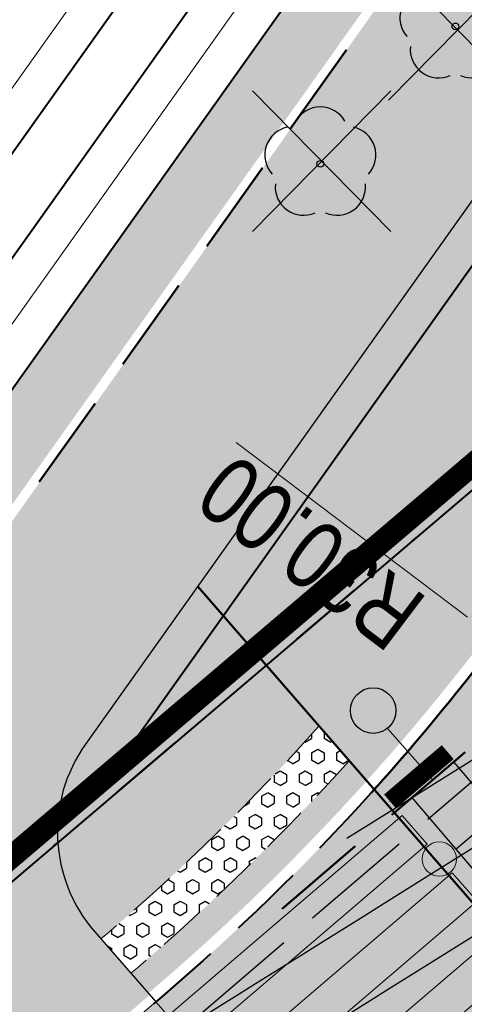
# Model space of a CAD drawing. Header units: metres. Extents: x 7429064 to 7431133, y 5709479 to 5714472.
# Tile 97 of 176: x 7429628 to 7429634, y 5709968 to 5709981. Entities that reach past the tile are written whole.
import ezdxf

# ---------------------------------------------------------------- set-up
doc = ezdxf.new("R2010")
doc.units = ezdxf.units.M
for name, pattern in [('1', [0]), ('12', [3, 1, -1, 0, -1]), ('2_KTJZ01', [2, 1.5, -0.5]), ('3_KTJZ01', [2, 1.5, -0.5]), ('DASHED', [19.05, 12.7, -6.35]), ('DASHED2', [0.375, 0.25, -0.125]), ('HIDDEN', [0.375, 0.25, -0.125])]:
    doc.linetypes.add(name, pattern=pattern)
for name, color, linetype in [('[osw]_istn_oprawy oświetleniowe - demontaż', 5, 'Continuous'), ('_1_Mapa', 7, 'Continuous'), ('_1_X-REFY', 7, 'Continuous'), ('C-TEREN', 7, 'Continuous'), ('zzz.gaHSDomyslna', 7, 'Continuous')]:
    doc.layers.add(name, color=color, linetype=linetype)
doc.layers.add('_Brudnopis', color=22, linetype='Continuous', lineweight=50, plot=False)
for name, color, linetype, lineweight in [('_D_2_HECZ_płytki wypustkowe ostrzegawcze', 30, 'Continuous', 25), ('_D_4_ŚCIEK PRZYKRAWĘŻNIKOWY_2 KOSTKI', 200, 'DASHED', 50), ('_D_7_PAS DROGOWY-LINIA ROZGR TEREN INW', 222, 'HIDDEN', 50), ('_D_8_Wymiary', 7, 'Continuous', 20), ('_skarpy', 84, 'Continuous', 40), ('_wycinka_ZUDP', 1, 'Continuous', 30), ('D_1_KOCIE OCZKA', 7, 'Continuous', 50), ('D_1_LINIA_KRAWĘŻNIK_BET_20_30 WYN 0-2 CM', 5, 'HIDDEN', 40), ('D_1_LINIA_KRAWĘŻNIK_BET_20_30 WYN 12 CM - III', 7, 'Continuous', 50), ('Dr-Krawędż nawierzchni', 250, 'DASHED2', 18), ('gaPoziome', 7, 'Continuous', 30), ('GMINA_L_0', 252, '12', 35), ('KRAWĘŻNIK BETONOWY 12_25 WYN 0 CM', 250, 'DASHED', 50), ('KTJZ_L_0', 252, '2_KTJZ01', 30), ('Ogrodzenia proj', 200, 'OGRODZENIE2', 40), ('skarpa', 82, 'ŚLADY', 20)]:
    doc.layers.add(name, color=color, linetype=linetype, lineweight=lineweight)
doc.layers.add('D_1_LINIA_OBRZEŻE_BET_6x30cm - III', color=24, linetype='Continuous', lineweight=30, transparency=0.3)
for name, color, linetype, lineweight, true_color, transparency in [('D_2_HECZ_CHODNIK_KOSTKA', 7, 'Continuous', 0, 0xf7f588, 0.35), ('D_2_HECZ_JEZDNIA KR3- NOWA KONSTRUKCJA', 7, 'Continuous', 13, 0x99e6ff, 0.3), ('D_2_HECZ_JEZDNIA KR3- NOWA KONSTRUKCJA G4', 7, 'Continuous', 13, 0xbdbdbd, 0.3)]:
    doc.layers.add(name, color=color, linetype=linetype, lineweight=lineweight, true_color=true_color, transparency=transparency)
for name, color, linetype, lineweight, true_color in [('DZIALKA_L_0', 7, '1', 40, 0x008000), ('HECZ DROGI ROWEROWE', 7, 'Continuous', 13, 0xff8a8a), ('OBOP_T_1_a', 7, 'Continuous', 30, 0x008000)]:
    doc.layers.add(name, color=color, linetype=linetype, lineweight=lineweight, true_color=true_color)
doc.styles.add('Styl Arial', font='arial.ttf', dxfattribs={"width": 0.8, "height": 0.9})
doc.linetypes.add('OGRODZENIE2', pattern='A,6.35,-2.54,[132,ltypeshp.shx,S=2.54,R=0,X=-2.54,Y=0],-2.54,25.4', length=36.83)
doc.linetypes.add('ŚLADY', pattern='A,3.81,[130,ltypeshp.shx,S=6.35,R=0,X=0,Y=0],3.81', length=7.62)
doc.dimstyles.new('1_500', dxfattribs={"dimtxt": 0.9, "dimasz": 1, "dimexe": 0.18, "dimexo": 0, "dimgap": 0.2, "dimtad": 4, "dimzin": 0, "dimdsep": 46, "dimtxsty": 'Styl Arial', "dimcen": 0.25, "dimclrd": 256, "dimclre": 256, "dimclrt": 256, "dimazin": 0, "dimtfac": 1, "dimtix": 1, "dimtmove": 1, "dimatfit": 3, "dimfxl": 0.18, "dimtolj": 1, "dimtzin": 0, "dimlwd": -1, "dimlwe": -1, "dimarcsym": 0})

# ---------------------------------------------------------------- blocks, each defined once
blk = doc.blocks.new('A$C59100B2D')
at = {"layer": '_wycinka_ZUDP'}
for points in [[(0.701, -0.7132), (-0.701, 0.7132)], [(-0.7004, -0.7132), (0.701, 0.7132)]]:
    blk.add_lwpolyline(points, dxfattribs=at)
blk = doc.blocks.new('4_OBOP02_01')
at = {"linetype": 'Continuous'}
blk.add_circle((0, 0), 0.045, dxfattribs=at)
for centre, start, end in [((0, 0.375), 30.1401, 149.8599), ((-0.357, 0.116), 102.1445, 221.86), ((0.357, 0.116), 318.14, 77.8555), ((-0.22, -0.303), 174.1482, 293.8542), ((0.22, -0.303), 246.1458, 5.8518)]:
    blk.add_arc(centre, 0.375, start, end, dxfattribs=at)
blk = doc.blocks.new('X-ref_MDCP_Szara')
at = {"layer": 'DZIALKA_L_0', "linetype": '1'}
blk.add_line((7429660.24, 5709996.55), (7429435.86, 5709805.65), dxfattribs=at)
at = {"layer": 'GMINA_L_0', "linetype": '12'}
blk.add_line((7429435.86, 5709805.65), (7429660.24, 5709996.55), dxfattribs=at)
at = {"layer": 'KTJZ_L_0', "linetype": '3_KTJZ01'}
blk.add_line((7429619.9, 5709958.3), (7429642.8, 5709977.93), dxfattribs=at)
at = {"layer": 'OBOP_T_1_a'}
for p in [(7429633.93, 5709980.46), (7429632.15, 5709978.65)]:
    blk.add_blockref('4_OBOP02_01', p, dxfattribs=at)
blk = doc.blocks.new('gaHSPos')
at = {"color": 0, "linetype": 'Continuous', "lineweight": 0}
blk.add_point((0, 0), dxfattribs=at)
blk = doc.blocks.new('*U287')
at = {"layer": 'zzz.gaHSDomyslna', "color": 140}
blk.add_lwpolyline([(0, 0, 0.24, 0.24, 0), (0.76, 0.65, 0.24, 0.24, 0)], format="xyseb", dxfattribs=at)
at = {"color": 140}
blk.add_blockref('gaHSPos', (0, 0), dxfattribs=at)
blk = doc.blocks.new('*U288')
at = {"linetype": 'Continuous', "lineweight": 0}
h = blk.add_hatch(color=0, dxfattribs=at)
edge = h.paths.add_edge_path()
edge.add_ellipse((-0.228, 0.39), major_axis=(0, 0.39), ratio=0.333333, start_angle=339.1791, end_angle=685.9352)
edge.add_line((-0.155, 0.713), (-0.151, 0.752))
edge.add_line((-0.151, 0.752), (0.003, 0.445))
edge.add_arc((-0.011, 0.437), 0.016, 0, 26.5651, ccw=False)
edge.add_line((0.005, 0.437), (0.005, 0.276))
edge.add_arc((0.021, 0.276), 0.016, 180, 270)
edge.add_line((0.021, 0.26), (0.049, 0.26))
edge.add_arc((0.049, 0.276), 0.016, 270, 290.3551)
edge.add_line((0.055, 0.261), (0.103, 0.279))
edge.add_ellipse((0.227, 0.39), major_axis=(0, 0.39), ratio=0.333333, start_angle=106.5707, end_angle=378.3144)
edge.add_line((0.187, 0.76), (0.14, 0.987))
edge.add_line((0.14, 0.987), (0.163, 1.147))
edge.add_line((0.163, 1.147), (0.167, 1.147))
edge.add_line((0.167, 1.147), (0.176, 1.175))
edge.add_line((0.176, 1.175), (0.176, 1.211))
edge.add_line((0.176, 1.211), (0.093, 1.211))
edge.add_line((0.093, 1.211), (0.089, 1.175))
edge.add_line((0.089, 1.175), (0.132, 1.147))
edge.add_line((0.132, 1.147), (0.12, 1.067))
edge.add_line((0.12, 1.067), (-0.117, 1.067))
edge.add_line((-0.117, 1.067), (-0.103, 1.191))
edge.add_spline(control_points=[(-0.103, 1.191), (-0.102, 1.195), (-0.095, 1.208), (-0.078, 1.21), (-0.065, 1.211)], knot_values=[0, 0, 0, 0, 0.02025, 0.071822, 0.071822, 0.071822, 0.071822], degree=3, periodic=0)
edge.add_line((-0.065, 1.211), (-0.033, 1.211))
edge.add_line((-0.033, 1.211), (-0.033, 1.3))
edge.add_line((-0.033, 1.3), (-0.085, 1.3))
edge.add_spline(control_points=[(-0.085, 1.3), (-0.091, 1.299), (-0.097, 1.296), (-0.102, 1.293)], knot_values=[0.067484, 0.067484, 0.067484, 0.067484, 0.093736, 0.093736, 0.093736, 0.093736], degree=3, periodic=0)
edge.add_arc((-0.075, 1.247), 0.0531, 120.1379, 168.8933)
edge.add_line((-0.127, 1.257), (-0.181, 0.755))
h.paths.add_polyline_path([(-0.127, 0.975), (0.107, 0.975), (0.032, 0.455), (-0.144, 0.809)], flags=16)
edge = h.paths.add_edge_path(flags=16)
edge.add_ellipse((-0.228, 0.39), major_axis=(0, -0.292), ratio=0.350072, start_angle=159.1526, end_angle=502.0815, ccw=False)
edge.add_line((-0.191, 0.663), (-0.211, 0.477))
edge.add_arc((-0.219, 0.478), 0.00832, 322.797, 353.8856, ccw=False)
edge.add_line((-0.213, 0.473), (-0.234, 0.446))
edge.add_arc((-0.215, 0.431), 0.0237, 142.797, 180)
edge.add_line((-0.238, 0.431), (-0.238, 0.371))
edge.add_arc((-0.23, 0.371), 0.00832, 180, 270)
edge.add_line((-0.23, 0.363), (-0.225, 0.363))
edge.add_arc((-0.225, 0.371), 0.00832, 270, 333.0195)
edge.add_spline(control_points=[(-0.217, 0.367), (-0.21, 0.383), (-0.195, 0.411), (-0.184, 0.442), (-0.182, 0.457), (-0.182, 0.458)], knot_values=[0.007888, 0.007888, 0.007888, 0.007888, 0.089431, 0.152858, 0.158023, 0.158023, 0.158023, 0.158023], degree=3, periodic=0)
edge.add_line((-0.182, 0.458), (-0.165, 0.621))
edge = h.paths.add_edge_path(flags=16)
edge.add_line((0.127, 0.896), (0.162, 0.727))
edge.add_ellipse((0.227, 0.39), major_axis=(0, 0.39), ratio=0.333333, start_angle=390.3444, end_angle=440.4059)
edge.add_line((0.099, 0.455), (0.064, 0.455))
edge.add_line((0.064, 0.455), (0.127, 0.896))
edge = h.paths.add_edge_path(flags=16)
edge.add_ellipse((0.227, 0.39), major_axis=(0, -0.292), ratio=0.350072, start_angle=290.1309, end_angle=617.1604, ccw=False)
edge.add_line((0.131, 0.289), (0.227, 0.325))
edge.add_arc((0.181, 0.387), 0.0774, 307.1318, 362.4334)
edge.add_line((0.258, 0.39), (0.258, 0.439))
edge.add_arc((0.242, 0.439), 0.016, 0, 90)
edge.add_line((0.242, 0.455), (0.128, 0.455))
blk = doc.blocks.new('*U216')
at = {"layer": 'zzz.gaHSDomyslna'}
for color, points in [(140, [(0.829, 8.272), (-2.636, 5.306), (-2.308, 4.929), (1.158, 7.895)]), (140, [(1.486, 7.518), (-1.979, 4.552), (-1.65, 4.176), (1.815, 7.141)]), (140, [(2.144, 6.764), (-1.322, 3.799), (-0.993, 3.422), (2.472, 6.388)]), (140, [(2.801, 6.011), (-0.665, 3.045), (-0.336, 2.668), (3.129, 5.634)]), (1, [(1.519, 1.3), (-2.418, 5.816), (-3.937, 4.516), (0, 0)]), (140, [(3.458, 5.257), (-0.007, 2.291), (0.321, 1.914), (3.786, 4.88)]), (140, [(-3.447, 3.954), (-3.067, 4.279), (-3.396, 4.656), (-3.776, 4.331)]), (140, [(4.115, 4.503), (0.65, 1.537), (0.978, 1.16), (4.444, 4.126)]), (140, [(-2.79, 3.2), (-2.41, 3.525), (-2.739, 3.902), (-3.119, 3.577)]), (140, [(-2.133, 2.446), (-1.753, 2.772), (-2.082, 3.148), (-2.461, 2.823)]), (140, [(-1.476, 1.693), (-1.096, 2.018), (-1.424, 2.395), (-1.804, 2.07)]), (140, [(-0.818, 0.939), (-0.439, 1.264), (-0.767, 1.641), (-1.147, 1.316)]), (140, [(-0.161, 0.185), (0.219, 0.51), (-0.11, 0.887), (-0.49, 0.562)])]:
    blk.add_hatch(color=color, dxfattribs=at).paths.add_polyline_path(points)
at = {"layer": 'zzz.gaHSDomyslna', "color": 140, "linetype": 'Continuous', "lineweight": 0}
for points in [[(0.829, 8.272), (-2.636, 5.306), (-2.308, 4.929), (1.158, 7.895), (0.829, 8.272)], [(1.486, 7.518), (-1.979, 4.552), (-1.65, 4.176), (1.815, 7.141), (1.486, 7.518)], [(2.144, 6.764), (-1.322, 3.799), (-0.993, 3.422), (2.472, 6.388), (2.144, 6.764)], [(2.801, 6.011), (-0.665, 3.045), (-0.336, 2.668), (3.129, 5.634), (2.801, 6.011)], [(3.458, 5.257), (-0.007, 2.291), (0.321, 1.914), (3.786, 4.88), (3.458, 5.257)], [(-3.447, 3.954), (-3.067, 4.279), (-3.396, 4.656), (-3.776, 4.331), (-3.447, 3.954)], [(4.115, 4.503), (0.65, 1.537), (0.978, 1.16), (4.444, 4.126), (4.115, 4.503)], [(-2.79, 3.2), (-2.41, 3.525), (-2.739, 3.902), (-3.119, 3.577), (-2.79, 3.2)], [(-2.133, 2.446), (-1.753, 2.772), (-2.082, 3.148), (-2.461, 2.823), (-2.133, 2.446)], [(-1.476, 1.693), (-1.096, 2.018), (-1.424, 2.395), (-1.804, 2.07), (-1.476, 1.693)], [(-0.818, 0.939), (-0.439, 1.264), (-0.767, 1.641), (-1.147, 1.316), (-0.818, 0.939)], [(-0.161, 0.185), (0.219, 0.51), (-0.11, 0.887), (-0.49, 0.562), (-0.161, 0.185)]]:
    blk.add_lwpolyline(points, close=True, dxfattribs=at)
at = {"layer": 'zzz.gaHSDomyslna', "color": 1, "linetype": 'Continuous', "lineweight": 0}
blk.add_lwpolyline([(1.519, 1.3), (-2.418, 5.816), (-3.937, 4.516), (0, 0)], close=True, dxfattribs=at)
at = {"layer": 'zzz.gaHSDomyslna', "color": 140}
for p in [(-3.937, 4.516), (0, 0)]:
    blk.add_blockref('gaHSPos', p, dxfattribs=at)
blk = doc.blocks.new('*U217')
at = {"linetype": 'Continuous', "lineweight": 0}
h = blk.add_hatch(color=0, dxfattribs=at)
edge = h.paths.add_edge_path()
edge.add_ellipse((-0.35, 0.6), major_axis=(0, 0.6), ratio=0.333333, start_angle=339.1791, end_angle=685.9352)
edge.add_line((-0.238, 1.097), (-0.232, 1.157))
edge.add_line((-0.232, 1.157), (0.005, 0.684))
edge.add_arc((-0.017, 0.673), 0.0247, 0, 26.5651, ccw=False)
edge.add_line((0.008, 0.673), (0.008, 0.425))
edge.add_arc((0.032, 0.425), 0.0247, 180, 270)
edge.add_line((0.032, 0.4), (0.076, 0.4))
edge.add_arc((0.076, 0.425), 0.0247, 270, 290.3551)
edge.add_line((0.085, 0.402), (0.158, 0.429))
edge.add_ellipse((0.35, 0.6), major_axis=(0, 0.6), ratio=0.333333, start_angle=106.5707, end_angle=378.3144)
edge.add_line((0.287, 1.17), (0.215, 1.519))
edge.add_line((0.215, 1.519), (0.251, 1.765))
edge.add_line((0.251, 1.765), (0.256, 1.765))
edge.add_line((0.256, 1.765), (0.271, 1.808))
edge.add_line((0.271, 1.808), (0.271, 1.863))
edge.add_line((0.271, 1.863), (0.143, 1.863))
edge.add_line((0.143, 1.863), (0.137, 1.808))
edge.add_line((0.137, 1.808), (0.203, 1.765))
edge.add_line((0.203, 1.765), (0.185, 1.641))
edge.add_line((0.185, 1.641), (-0.18, 1.641))
edge.add_line((-0.18, 1.641), (-0.159, 1.833))
edge.add_spline(control_points=[(-0.159, 1.833), (-0.157, 1.839), (-0.147, 1.859), (-0.12, 1.861), (-0.1, 1.863)], knot_values=[0, 0, 0, 0, 0.02025, 0.071822, 0.071822, 0.071822, 0.071822], degree=3, periodic=0)
edge.add_line((-0.1, 1.863), (-0.05, 1.863))
edge.add_line((-0.05, 1.863), (-0.05, 2))
edge.add_line((-0.05, 2), (-0.131, 2))
edge.add_spline(control_points=[(-0.131, 2), (-0.139, 1.999), (-0.149, 1.994), (-0.157, 1.989)], knot_values=[0.067484, 0.067484, 0.067484, 0.067484, 0.093736, 0.093736, 0.093736, 0.093736], degree=3, periodic=0)
edge.add_arc((-0.116, 1.918), 0.0817, 120.1379, 168.8933)
edge.add_line((-0.196, 1.934), (-0.279, 1.161))
h.paths.add_polyline_path([(-0.195, 1.5), (0.165, 1.5), (0.05, 0.7), (-0.222, 1.244)], flags=16)
edge = h.paths.add_edge_path(flags=16)
edge.add_ellipse((-0.35, 0.6), major_axis=(0, -0.45), ratio=0.350072, start_angle=159.1526, end_angle=502.0815, ccw=False)
edge.add_line((-0.294, 1.021), (-0.325, 0.734))
edge.add_arc((-0.337, 0.736), 0.0128, 322.797, 353.8856, ccw=False)
edge.add_line((-0.327, 0.728), (-0.359, 0.686))
edge.add_arc((-0.33, 0.663), 0.0365, 142.797, 180)
edge.add_line((-0.367, 0.663), (-0.367, 0.571))
edge.add_arc((-0.354, 0.571), 0.0128, 180, 270)
edge.add_line((-0.354, 0.558), (-0.346, 0.558))
edge.add_arc((-0.346, 0.571), 0.0128, 270, 333.0195)
edge.add_spline(control_points=[(-0.335, 0.565), (-0.322, 0.589), (-0.301, 0.632), (-0.283, 0.681), (-0.28, 0.703), (-0.28, 0.705)], knot_values=[0.007888, 0.007888, 0.007888, 0.007888, 0.089431, 0.152858, 0.158023, 0.158023, 0.158023, 0.158023], degree=3, periodic=0)
edge.add_line((-0.28, 0.705), (-0.253, 0.955))
edge = h.paths.add_edge_path(flags=16)
edge.add_line((0.195, 1.379), (0.249, 1.118))
edge.add_ellipse((0.35, 0.6), major_axis=(0, 0.6), ratio=0.333333, start_angle=390.3444, end_angle=440.4059)
edge.add_line((0.153, 0.7), (0.098, 0.7))
edge.add_line((0.098, 0.7), (0.195, 1.379))
edge = h.paths.add_edge_path(flags=16)
edge.add_ellipse((0.35, 0.6), major_axis=(0, -0.45), ratio=0.350072, start_angle=290.1309, end_angle=617.1604, ccw=False)
edge.add_line((0.202, 0.445), (0.35, 0.5))
edge.add_arc((0.278, 0.595), 0.119, 307.1318, 362.4334)
edge.add_line((0.397, 0.6), (0.397, 0.675))
edge.add_arc((0.372, 0.675), 0.0247, 0, 90)
edge.add_line((0.372, 0.7), (0.196, 0.7))
blk = doc.blocks.new('*U218')
at = {"linetype": 'Continuous', "lineweight": 0}
h = blk.add_hatch(color=0, dxfattribs=at)
edge = h.paths.add_edge_path()
edge.add_ellipse((-0.35, 0.6), major_axis=(0, 0.6), ratio=0.333333, start_angle=339.1791, end_angle=685.9352)
edge.add_line((-0.238, 1.097), (-0.232, 1.157))
edge.add_line((-0.232, 1.157), (0.005, 0.684))
edge.add_arc((-0.017, 0.673), 0.0247, 0, 26.5651, ccw=False)
edge.add_line((0.008, 0.673), (0.008, 0.425))
edge.add_arc((0.032, 0.425), 0.0247, 180, 270)
edge.add_line((0.032, 0.4), (0.076, 0.4))
edge.add_arc((0.076, 0.425), 0.0247, 270, 290.3551)
edge.add_line((0.085, 0.402), (0.158, 0.429))
edge.add_ellipse((0.35, 0.6), major_axis=(0, 0.6), ratio=0.333333, start_angle=106.5707, end_angle=378.3144)
edge.add_line((0.287, 1.17), (0.215, 1.519))
edge.add_line((0.215, 1.519), (0.251, 1.765))
edge.add_line((0.251, 1.765), (0.256, 1.765))
edge.add_line((0.256, 1.765), (0.271, 1.808))
edge.add_line((0.271, 1.808), (0.271, 1.863))
edge.add_line((0.271, 1.863), (0.143, 1.863))
edge.add_line((0.143, 1.863), (0.137, 1.808))
edge.add_line((0.137, 1.808), (0.203, 1.765))
edge.add_line((0.203, 1.765), (0.185, 1.641))
edge.add_line((0.185, 1.641), (-0.18, 1.641))
edge.add_line((-0.18, 1.641), (-0.159, 1.833))
edge.add_spline(control_points=[(-0.159, 1.833), (-0.157, 1.839), (-0.147, 1.859), (-0.12, 1.861), (-0.1, 1.863)], knot_values=[0, 0, 0, 0, 0.02025, 0.071822, 0.071822, 0.071822, 0.071822], degree=3, periodic=0)
edge.add_line((-0.1, 1.863), (-0.05, 1.863))
edge.add_line((-0.05, 1.863), (-0.05, 2))
edge.add_line((-0.05, 2), (-0.131, 2))
edge.add_spline(control_points=[(-0.131, 2), (-0.139, 1.999), (-0.149, 1.994), (-0.157, 1.989)], knot_values=[0.067484, 0.067484, 0.067484, 0.067484, 0.093736, 0.093736, 0.093736, 0.093736], degree=3, periodic=0)
edge.add_arc((-0.116, 1.918), 0.0817, 120.1379, 168.8933)
edge.add_line((-0.196, 1.934), (-0.279, 1.161))
h.paths.add_polyline_path([(-0.195, 1.5), (0.165, 1.5), (0.05, 0.7), (-0.222, 1.244)], flags=16)
edge = h.paths.add_edge_path(flags=16)
edge.add_ellipse((-0.35, 0.6), major_axis=(0, -0.45), ratio=0.350072, start_angle=159.1526, end_angle=502.0815, ccw=False)
edge.add_line((-0.294, 1.021), (-0.325, 0.734))
edge.add_arc((-0.337, 0.736), 0.0128, 322.797, 353.8856, ccw=False)
edge.add_line((-0.327, 0.728), (-0.359, 0.686))
edge.add_arc((-0.33, 0.663), 0.0365, 142.797, 180)
edge.add_line((-0.367, 0.663), (-0.367, 0.571))
edge.add_arc((-0.354, 0.571), 0.0128, 180, 270)
edge.add_line((-0.354, 0.558), (-0.346, 0.558))
edge.add_arc((-0.346, 0.571), 0.0128, 270, 333.0195)
edge.add_spline(control_points=[(-0.335, 0.565), (-0.322, 0.589), (-0.301, 0.632), (-0.283, 0.681), (-0.28, 0.703), (-0.28, 0.705)], knot_values=[0.007888, 0.007888, 0.007888, 0.007888, 0.089431, 0.152858, 0.158023, 0.158023, 0.158023, 0.158023], degree=3, periodic=0)
edge.add_line((-0.28, 0.705), (-0.253, 0.955))
edge = h.paths.add_edge_path(flags=16)
edge.add_line((0.195, 1.379), (0.249, 1.118))
edge.add_ellipse((0.35, 0.6), major_axis=(0, 0.6), ratio=0.333333, start_angle=390.3444, end_angle=440.4059)
edge.add_line((0.153, 0.7), (0.098, 0.7))
edge.add_line((0.098, 0.7), (0.195, 1.379))
edge = h.paths.add_edge_path(flags=16)
edge.add_ellipse((0.35, 0.6), major_axis=(0, -0.45), ratio=0.350072, start_angle=290.1309, end_angle=617.1604, ccw=False)
edge.add_line((0.202, 0.445), (0.35, 0.5))
edge.add_arc((0.278, 0.595), 0.119, 307.1318, 362.4334)
edge.add_line((0.397, 0.6), (0.397, 0.675))
edge.add_arc((0.372, 0.675), 0.0247, 0, 90)
edge.add_line((0.372, 0.7), (0.196, 0.7))
blk = doc.blocks.new('doświetlenie')
at = {"layer": '[osw]_istn_oprawy oświetleniowe - demontaż', "lineweight": 30}
h = blk.add_hatch(color=1, dxfattribs=at)
h.dxf.hatch_style = 1
h.paths.add_polyline_path([(7430126.269, 5712557.897), (7430126.269, 5712558.497), (7430125.519, 5712558.497), (7430125.519, 5712557.897)])
at = {"layer": '[osw]_istn_oprawy oświetleniowe - demontaż', "color": 1, "lineweight": 30, "flags": 128}
blk.add_lwpolyline([(7430124.769, 5712557.897), (7430124.769, 5712558.497), (7430126.269, 5712558.497), (7430126.269, 5712557.897)], close=True, dxfattribs=at)
for points in [[(7430125.519, 5712558.497), (7430125.519, 5712557.897)], [(7430124.769, 5712558.197), (7430124.019, 5712558.184)]]:
    blk.add_lwpolyline(points, dxfattribs=at)
at = {"layer": '[osw]_istn_oprawy oświetleniowe - demontaż', "color": 1, "lineweight": 30}
blk.add_circle((7430123.769, 5712558.192), 0.25, dxfattribs=at)
blk = doc.blocks.new('KOCIE OCZKO')
at = {"layer": 'D_1_KOCIE OCZKA'}
h = blk.add_hatch(color=6, dxfattribs=at)
h.dxf.hatch_style = 1
edge = h.paths.add_edge_path()
edge.add_arc((7409222.655, 5695210.451), 0.227, 0, 360)
at = {"layer": 'D_1_KOCIE OCZKA', "lineweight": 18}
blk.add_circle((7409222.655, 5695210.451), 0.227, dxfattribs=at)
blk = doc.blocks.new('X-ref_SOR')
at = {"layer": '[osw]_istn_oprawy oświetleniowe - demontaż', "xscale": 1.2, "yscale": 1.2, "zscale": 1.2, "rotation": 310.4432895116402}
blk.add_blockref('doświetlenie', (-3571268.914, 8048741.918), dxfattribs=at)
at = {"layer": 'D_1_KOCIE OCZKA', "rotation": 318.6994873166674}
blk.add_blockref('KOCIE OCZKO', (-1895492.445, 6321544.896), dxfattribs=at)
at = {"layer": 'gaPoziome'}
for name, p in [('*U287', (7429633.068, 5709970.248)), ('*U216', (7429632.4, 5709961.791))]:
    blk.add_blockref(name, p, dxfattribs=at)
at = {"layer": 'gaPoziome', "color": 140}
for name, p, rotation in [('*U218', (7429632.698, 5709979.266), 147.8859164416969), ('*U217', (7429631.473, 5709975.612), 323.3230336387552), ('*U288', (7429628.526, 5709966.989), 43.57134965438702)]:
    blk.add_blockref(name, p, dxfattribs=dict(at, rotation=rotation))
blk = doc.blocks.new('*D131')
at = {"layer": '_D_8_Wymiary', "transparency": 16777216}
blk.add_line((7429631.043, 5709974.979), (7429634.087, 5709972.677), dxfattribs=at)
blk.add_solid([(7429634.138, 5709972.743), (7429634.037, 5709972.611), (7429634.486, 5709972.375)], dxfattribs=at)
at = {"layer": 'Defpoints', "color": 0, "transparency": 16777216}
for p in [(7429610.557, 5709990.469), (7429634.486, 5709972.375)]:
    blk.add_point(p, dxfattribs=at)
at = {"layer": '_D_8_Wymiary', "transparency": 16777216, "insert": (7429632.028, 5709973.532), "char_height": 0.9, "attachment_point": 5, "rotation": 142.9059, "style": 'Styl Arial'}
blk.add_mtext('\\A1;R30.00', dxfattribs=at)
blk = doc.blocks.new('x-ref_warstwice')
at = {"layer": 'C-TEREN', "color": 46, "linetype": 'Continuous', "lineweight": 30}
for p, q in [((7429634.041, 5709970.726, 179.3), (7429634.784, 5709971.191, 179.3)), ((7429633.22, 5709970.213, 179.3), (7429634.041, 5709970.726, 179.3)), ((7429633.151, 5709970.17, 179.3), (7429633.184, 5709970.19, 179.3)), ((7429633.184, 5709970.19, 179.3), (7429633.22, 5709970.213, 179.3)), ((7429632.501, 5709969.763, 179.3), (7429633.151, 5709970.17, 179.3))]:
    blk.add_line(p, q, dxfattribs=at)
at = {"layer": 'C-TEREN', "color": 42, "linetype": 'HIDDEN', "lineweight": 25, "ltscale": 10}
for points, elevation in [([(7429634.171, 5709969.641), (7429633.834, 5709969.43), (7429633.529, 5709969.24), (7429632.977, 5709968.894), (7429632.713, 5709968.729), (7429632.12, 5709968.358), (7429631.897, 5709968.218), (7429631.262, 5709967.822), (7429631.08, 5709967.708), (7429630.405, 5709967.285)], 179.32), ([(7429634.484, 5709968.671), (7429633.908, 5709968.31), (7429633.627, 5709968.134), (7429633.091, 5709967.799), (7429632.77, 5709967.598), (7429632.275, 5709967.288)], 179.34)]:
    blk.add_lwpolyline(points, dxfattribs=dict(at, elevation=elevation))

msp = doc.modelspace()

# ---------------------------------------------------------------- hatches: boundary and pattern name
at = {"layer": '_D_2_HECZ_płytki wypustkowe ostrzegawcze'}
h = msp.add_hatch(dxfattribs=at)
h.set_pattern_fill('HEX', color=256, scale=0.03, angle=-89.9572)
h.set_pattern_definition([(270.0427919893, (0, 0), (0.1649777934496, 0.0001232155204), [0.09525, -0.1905]), (30.0427919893, (0, 0), (-0.0825956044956, 0.1428133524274), [0.09525, -0.1905]), (330.0427919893, (7e-05, -0.09525), (0.082382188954, 0.1429365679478), [0.09525, -0.1905])])
edge = h.paths.add_edge_path()
edge.add_line((7429629.26, 5709968.437), (7429629.654, 5709967.984))
edge.add_arc((7429610.525, 5709990.5), 29.544, 310.351, 318.141)
edge.add_line((7429632.529, 5709970.785), (7429632.132, 5709971.241))
edge.add_arc((7429610.522, 5709990.502), 28.948, 310.3367, 318.2898, ccw=False)
at = {"layer": 'D_2_HECZ_CHODNIK_KOSTKA', "transparency": 33554585}
h = msp.add_hatch(color=256, dxfattribs=at)
h.dxf.hatch_style = 1
edge = h.paths.add_edge_path()
edge.add_arc((7429630.687, 5709969.843), 2, 144.5953, 221.0823)
edge.add_line((7429629.179, 5709968.529), (7429629.26, 5709968.437))
edge.add_arc((7429610.522, 5709990.502), 28.948, 310.3367, 318.2898)
edge.add_line((7429632.132, 5709971.241), (7429632.529, 5709970.785))
edge.add_arc((7429610.525, 5709990.5), 29.544, 310.351, 318.141, ccw=False)
edge.add_line((7429629.654, 5709967.984), (7429629.884, 5709967.721))
edge.add_line((7429629.884, 5709967.721), (7429629.966, 5709967.791))
edge.add_arc((7429610.557, 5709990.469), 29.85, 310.559, 325.3941)
edge.add_line((7429635.126, 5709973.517), (7429636.077, 5709974.986))
edge.add_arc((7429661.854, 5709959.346), 30.15, 130.559, 148.7539, ccw=False)
edge.add_line((7429642.249, 5709982.252), (7429652.126, 5709990.705))
edge.add_line((7429652.126, 5709990.705), (7429651.898, 5709990.971))
edge.add_line((7429651.898, 5709990.971), (7429640.502, 5709981.218))
edge.add_line((7429640.502, 5709981.218), (7429640.112, 5709981.674))
edge.add_line((7429640.112, 5709981.674), (7429651.508, 5709991.427))
edge.add_line((7429651.508, 5709991.427), (7429649.622, 5709993.63))
edge.add_line((7429649.622, 5709993.63), (7429640.049, 5709985.437))
edge.add_arc((7429653.054, 5709970.242), 20, 130.559, 144.5953)
edge.add_line((7429636.752, 5709981.829), (7429629.056, 5709971.002))
at = {"layer": 'D_2_HECZ_JEZDNIA KR3- NOWA KONSTRUKCJA'}
h = msp.add_hatch(color=256, dxfattribs=at)
h.dxf.hatch_style = 1
edge = h.paths.add_edge_path()
edge.add_arc((7429610.557, 5709990.469), 30, 310.559, 314.2935)
edge.add_arc((7429610.557, 5709990.469), 30, 314.2935, 325.3941)
edge.add_line((7429635.249, 5709973.431), (7429635.899, 5709972.672))
edge.add_line((7429635.899, 5709972.672), (7429667.702, 5709999.89))
edge.add_line((7429667.702, 5709999.89), (7429675.246, 5710006.347))
edge.add_line((7429675.246, 5710006.347), (7429712.724, 5710038.423))
edge.add_line((7429712.724, 5710038.423), (7429823.828, 5710132.378))
edge.add_line((7429823.828, 5710132.378), (7429834.316, 5710141.377))
edge.add_line((7429834.316, 5710141.377), (7429846.156, 5710151.524))
edge.add_line((7429846.156, 5710151.524), (7429850.099, 5710146.734))
edge.add_line((7429850.099, 5710146.734), (7429838.187, 5710136.85))
edge.add_line((7429838.187, 5710136.85), (7429827.698, 5710127.833))
edge.add_line((7429827.698, 5710127.833), (7429716.613, 5710033.854))
edge.add_line((7429716.613, 5710033.854), (7429633.474, 5709962.699))
edge.add_arc((7429636.726, 5709958.9), 5, 130.559, 193.2571)
edge.add_line((7429631.859, 5709957.753), (7429636.051, 5709939.958))
edge.add_line((7429636.051, 5709939.958), (7429630.653, 5709938.888))
edge.add_line((7429630.653, 5709938.888), (7429629.491, 5709943.821))
edge.add_arc((7429623.651, 5709942.445), 6, 13.2571, 130.559)
edge.add_line((7429619.749, 5709947.003), (7429619.729, 5709946.986))
edge.add_line((7429619.729, 5709946.986), (7429617.779, 5709949.265))
edge.add_line((7429617.779, 5709949.265), (7429606.383, 5709939.512))
edge.add_line((7429606.383, 5709939.512), (7429594.274, 5709929.149))
edge.add_line((7429594.274, 5709929.149), (7429594.825, 5709928.314))
edge.add_line((7429594.825, 5709928.314), (7429589.708, 5709924.935))
edge.add_arc((7429606.237, 5709899.9), 30, 123.434, 130.559)
edge.add_line((7429586.73, 5709922.692), (7429529.23, 5709873.48))
edge.add_line((7429529.23, 5709873.48), (7429502.179, 5709850.343))
edge.add_line((7429502.179, 5709850.343), (7429339.523, 5709712.33))
edge.add_arc((7429194.822, 5709882.942), 223.711, 294.66533, 310.3021, ccw=False)
edge.add_arc((7429190.304, 5709894.737), 236.317, 290.79615, 294.46753, ccw=False)
edge.add_line((7429274.207, 5709673.816), (7429245.41, 5709663.13))
edge.add_line((7429245.41, 5709663.13), (7429242.106, 5709661.907))
edge.add_line((7429242.106, 5709661.907), (7429240.354, 5709666.717))
edge.add_line((7429240.354, 5709666.717), (7429244.254, 5709668.201))
edge.add_line((7429244.254, 5709668.201), (7429272.082, 5709679.428))
edge.add_arc((7429195.246, 5709882.369), 217, 290.73736, 310.31443)
edge.add_line((7429335.641, 5709716.905), (7429500.355, 5709856.664))
edge.add_line((7429500.355, 5709856.664), (7429629.269, 5709966.997))
edge.add_line((7429629.269, 5709966.997), (7429630.064, 5709967.677))
at = {"layer": 'D_2_HECZ_JEZDNIA KR3- NOWA KONSTRUKCJA G4'}
h = msp.add_hatch(color=256, dxfattribs=at)
h.dxf.hatch_style = 1
edge = h.paths.add_edge_path()
edge.add_line((7429672.732, 5710008.302), (7429687.361, 5710020.823))
edge.add_arc((7429682.619, 5710019.238), 5, 18.4729, 29.0221)
edge.add_line((7429686.991, 5710021.664), (7429672.645, 5710009.386))
edge.add_arc((7429655.739, 5710029.139), 26, 303.434, 310.559, ccw=False)
edge.add_line((7429670.064, 5710007.441), (7429665.415, 5710004.371))
edge.add_arc((7429655.222, 5710019.81), 18.5, 287.2523, 303.434, ccw=False)
edge.add_line((7429660.708, 5710002.142), (7429655.099, 5710000.4))
edge.add_arc((7429662.069, 5709977.958), 23.5, 107.2523, 130.559)
edge.add_line((7429646.788, 5709995.812), (7429635.576, 5709986.215))
edge.add_line((7429635.576, 5709986.215), (7429621.501, 5709966.413))
edge.add_line((7429621.501, 5709966.413), (7429622.093, 5709965.722))
edge.add_line((7429622.093, 5709965.722), (7429622.093, 5709965.721))
edge.add_line((7429622.093, 5709965.721), (7429634.608, 5709983.335))
edge.add_arc((7429650.82, 5709972.284), 19.62, 129.4409, 145.7176, ccw=False)
edge.add_line((7429638.356, 5709987.436), (7429647.361, 5709995.143))
edge.add_arc((7429665.844, 5709971.12), 30.311, 110.2359, 127.5754, ccw=False)
edge.add_line((7429655.36, 5709999.56), (7429660.969, 5710001.302))
edge.add_arc((7429642.846, 5710044.626), 46.962, 292.7011, 298.3903)
edge.add_line((7429665.175, 5710003.312), (7429672.654, 5710008.25))
edge.add_arc((7429663.288, 5710022.437), 17, 303.434, 303.7472)
at = {"layer": 'HECZ DROGI ROWEROWE'}
h = msp.add_hatch(color=256, dxfattribs=at)
h.dxf.hatch_style = 1
edge = h.paths.add_edge_path()
edge.add_arc((7429796.82, 5710136.433), 20.404, 308.0322, 334.2528)
edge.add_arc((7429835.93, 5710116.897), 23.318, 143.7897, 152.7624, ccw=False)
edge.add_arc((7429839.325, 5710112.767), 28.527, 132.1511, 141.1238, ccw=False)
edge.add_line((7429820.181, 5710133.917), (7429834.124, 5710145.713))
edge.add_arc((7429837.354, 5710141.896), 5, 102.0154, 130.2315, ccw=False)
edge.add_line((7429836.313, 5710146.786), (7429842.063, 5710148.01))
edge.add_line((7429842.063, 5710148.01), (7429845.234, 5710150.73))
edge.add_line((7429845.234, 5710150.73), (7429843.045, 5710150.264))
edge.add_arc((7429842.629, 5710152.22), 2, 169.0596, 282.0154, ccw=False)
edge.add_line((7429840.665, 5710152.6), (7429846.908, 5710184.895))
edge.add_arc((7429848.38, 5710184.61), 1.5, 109.3988, 169.0596, ccw=False)
edge.add_line((7429847.882, 5710186.025), (7429848.854, 5710186.367))
edge.add_line((7429848.854, 5710186.367), (7429847.265, 5710191.424))
edge.add_line((7429847.265, 5710191.424), (7429846.903, 5710192.479))
edge.add_line((7429846.903, 5710192.479), (7429845.675, 5710198.449))
edge.add_arc((7429825.958, 5710195.082), 20.002, -10.9391, 9.6882, ccw=False)
edge.add_line((7429845.597, 5710191.287), (7429839.403, 5710159.242))
edge.add_arc((7429819.766, 5710163.038), 20, 310.2315, 349.0596, ccw=False)
edge.add_line((7429832.684, 5710147.769), (7429817.64, 5710135.042))
edge.add_arc((7429832.495, 5710117.483), 23, 130.2315, 151.7604)
edge.add_arc((7429794.613, 5710137.829), 20, 310.2315, 331.7604, ccw=False)
edge.add_line((7429807.531, 5710122.56), (7429710.78, 5710040.708))
edge.add_line((7429710.78, 5710040.708), (7429674.341, 5710009.522))
edge.add_arc((7429663.288, 5710022.437), 17, 303.434, 310.559, ccw=False)
edge.add_line((7429672.654, 5710008.25), (7429665.175, 5710003.312))
edge.add_arc((7429654.155, 5710020.002), 20, 287.2523, 303.434, ccw=False)
edge.add_line((7429660.087, 5710000.902), (7429655.396, 5709999.445))
edge.add_arc((7429662.069, 5709977.958), 22.5, 107.2523, 130.559)
edge.add_line((7429647.439, 5709995.052), (7429638.424, 5709987.337))
edge.add_arc((7429653.054, 5709970.242), 22.5, 130.559, 144.5953)
edge.add_line((7429634.715, 5709983.278), (7429621.962, 5709965.306))
edge.add_arc((7429606.364, 5709977.009), 19.5, 310.559, 323.1201, ccw=False)
edge.add_line((7429619.043, 5709962.194), (7429498.409, 5709858.948))
edge.add_line((7429498.409, 5709858.948), (7429409.747, 5709783.718))
edge.add_line((7429409.747, 5709783.718), (7429333.7, 5709719.193))
edge.add_arc((7429195.246, 5709882.369), 214, 294.99294, 310.31443, ccw=False)
edge.add_line((7429285.662, 5709688.408), (7429286.787, 5709685.755))
edge.add_arc((7429195.216, 5709882.43), 216.948, 294.96649, 310.31053)
edge.add_line((7429335.566, 5709716.997), (7429500.277, 5709856.756))
edge.add_line((7429500.277, 5709856.756), (7429621.38, 5709960.403))
edge.add_line((7429621.38, 5709960.403), (7429627.625, 5709965.748))
edge.add_line((7429627.625, 5709965.748), (7429629.904, 5709967.698))
edge.add_line((7429629.904, 5709967.698), (7429629.179, 5709968.529))
edge.add_arc((7429630.687, 5709969.843), 2, 144.5953, 221.0823, ccw=False)
edge.add_line((7429629.056, 5709971.002), (7429636.752, 5709981.829))
edge.add_arc((7429653.054, 5709970.242), 20, 130.559, 144.5953, ccw=False)
edge.add_line((7429640.049, 5709985.437), (7429649.631, 5709993.62))
edge.add_arc((7429662.069, 5709977.958), 20, 107.2523, 128.4533, ccw=False)
edge.add_line((7429656.137, 5709997.058), (7429665.185, 5709999.868))
edge.add_line((7429665.185, 5709999.868), (7429673.721, 5710005.504))
edge.add_arc((7429657.258, 5710030.439), 29.88, 303.434, 310.559)
edge.add_line((7429676.687, 5710007.738), (7429712.64, 5710038.509))
edge.add_line((7429712.64, 5710038.509), (7429809.391, 5710120.361))
edge.add_line((7429809.391, 5710120.361), (7429809.391, 5710120.361))

# ---------------------------------------------------------------- linework, layer by layer
at = {"layer": '_Brudnopis', "flags": 128}
msp.add_lwpolyline([(7429637.674, 5709964.866), (7429630.534, 5709973.08)], dxfattribs=at)
at = {"layer": '_D_4_ŚCIEK PRZYKRAWĘŻNIKOWY_2 KOSTKI', "ltscale": 0.1, "elevation": 0, "flags": 128}
msp.add_lwpolyline([(7429631.646, 5709968.834), (7429675.343, 5710006.233)], dxfattribs=at)
at = {"layer": '_D_7_PAS DROGOWY-LINIA ROZGR TEREN INW', "ltscale": 10, "const_width": 0.3, "flags": 128}
msp.add_lwpolyline([(7429287.498, 5709689.141), (7429307.71, 5709696.948), (7429435.698, 5709805.84), (7429660.078, 5709996.74), (7429836.288, 5710146.69)], dxfattribs=at)
at = {"layer": '_skarpy', "flags": 128}
for points in [[(7429685.138, 5710022.447), (7429671.474, 5710010.753, -0.031099), (7429669.072, 5710008.943), (7429664.423, 5710005.874, -0.070723), (7429660.174, 5710003.861), (7429654.565, 5710002.119, 0.102047), (7429645.618, 5709997.179), (7429634.237, 5709987.439), (7429621.036, 5709968.867)], [(7429685.658, 5710021.839), (7429671.995, 5710010.145, -0.031099), (7429669.513, 5710008.276), (7429664.864, 5710005.206, -0.070723), (7429660.412, 5710003.097), (7429654.803, 5710001.355, 0.102047), (7429646.138, 5709996.571), (7429634.832, 5709986.895), (7429621.688, 5709968.403)], [(7429686.308, 5710021.08), (7429672.645, 5710009.386, -0.031099), (7429670.064, 5710007.441), (7429665.415, 5710004.371, -0.070723), (7429660.708, 5710002.142), (7429655.099, 5710000.4, 0.102047), (7429646.788, 5709995.812), (7429635.576, 5709986.215), (7429622.503, 5709967.824)]]:
    msp.add_lwpolyline(points, format="xyb", dxfattribs=at)
at = {"layer": 'D_1_LINIA_KRAWĘŻNIK_BET_20_30 WYN 0-2 CM', "ltscale": 4, "flags": 128}
msp.add_lwpolyline([(7429632.82, 5709970.361, -0.032093), (7429630.064, 5709967.677), (7429628.463, 5709966.307)], format="xyb", dxfattribs=at)
at = {"layer": 'D_1_LINIA_KRAWĘŻNIK_BET_20_30 WYN 12 CM - III', "flags": 128}
msp.add_lwpolyline([(7429635.249, 5709973.431, -0.03266), (7429632.82, 5709970.361, -0.03266)], format="xyb", dxfattribs=at)
at = {"layer": 'D_1_LINIA_OBRZEŻE_BET_6x30cm - III', "flags": 128}
msp.add_lwpolyline([(7429649.631, 5709993.62), (7429649.622, 5709993.63), (7429640.049, 5709985.437, 0.061321), (7429636.752, 5709981.829), (7429629.056, 5709971.002, 0.346706), (7429629.179, 5709968.529), (7429629.982, 5709967.607)], format="xyb", dxfattribs=at)
at = {"layer": 'Dr-Krawędż nawierzchni', "ltscale": 2.5, "flags": 128}
for points in [[(7429632.132, 5709971.241, -0.033759), (7429629.349, 5709968.513), (7429629.26, 5709968.437)], [(7429632.529, 5709970.785, -0.033107), (7429629.739, 5709968.057), (7429629.654, 5709967.984)]]:
    msp.add_lwpolyline(points, format="xyb", dxfattribs=at)
at = {"layer": 'KRAWĘŻNIK BETONOWY 12_25 WYN 0 CM', "ltscale": 0.1, "flags": 128}
msp.add_lwpolyline([(7429807.531, 5710122.56), (7429790.863, 5710108.459), (7429710.78, 5710040.708), (7429674.341, 5710009.522, -0.031099), (7429672.654, 5710008.25), (7429665.175, 5710003.312, -0.070723), (7429660.087, 5710000.902), (7429655.396, 5709999.445, 0.102047), (7429647.439, 5709995.052), (7429638.424, 5709987.337, 0.061321), (7429634.715, 5709983.278), (7429622.219, 5709965.698)], format="xyb", dxfattribs=at)
at = {"layer": 'Ogrodzenia proj', "ltscale": 0.05, "flags": 128}
msp.add_lwpolyline([(7429662.569, 5709998.532), (7429656.285, 5709996.58, 0.092771), (7429649.942, 5709993.229), (7429640.375, 5709985.057, 0.061321), (7429637.16, 5709981.54), (7429629.144, 5709970.262)], format="xyb", dxfattribs=at)
at = {"layer": 'skarpa', "ltscale": 0.04}
for points in [[(7429684.813, 5710022.827), (7429671.149, 5710011.133, -0.031099), (7429668.797, 5710009.361), (7429664.147, 5710006.291, -0.070723), (7429660.026, 5710004.339), (7429654.417, 5710002.597, 0.102047), (7429645.293, 5709997.559), (7429633.865, 5709987.778), (7429620.629, 5709969.156)], [(7429685.983, 5710021.459), (7429672.32, 5710009.765, -0.031099), (7429669.789, 5710007.858), (7429665.139, 5710004.789, -0.070723), (7429660.56, 5710002.62), (7429654.951, 5710000.878, 0.102047), (7429646.463, 5709996.191), (7429635.204, 5709986.555), (7429622.096, 5709968.114)]]:
    msp.add_lwpolyline(points, format="xyb", dxfattribs=at)

# ---------------------------------------------------------------- block references
at = {"layer": '_1_Mapa'}
msp.add_blockref('X-ref_MDCP_Szara', (0, 0), dxfattribs=at)
at = {"layer": '_1_X-REFY'}
for name in ['X-ref_SOR', 'x-ref_warstwice']:
    msp.add_blockref(name, (0, 0), dxfattribs=at)
at = {"layer": '_wycinka_ZUDP', "xscale": -1.3, "yscale": 1.3, "zscale": 1.3}
for p in [(7429633.96, 5709980.416), (7429632.167, 5709978.685)]:
    msp.add_blockref('A$C59100B2D', p, dxfattribs=at)

# ---------------------------------------------------------------- dimensions: what is measured, and where the dimension line sits
at = {"layer": '_D_8_Wymiary'}
dim = msp.add_radius_dim(center=(7429610.557, 5709990.469), mpoint=(7429634.486, 5709972.375), dimstyle='1_500', override={"dimscale": 0.5}, dxfattribs=at)
dim.commit()
dim.dimension.update_dxf_attribs({"geometry": '*D131', "text_midpoint": (7429632.366, 5709973.979), "dimtype": 132})

doc.saveas('drawing.dxf')
